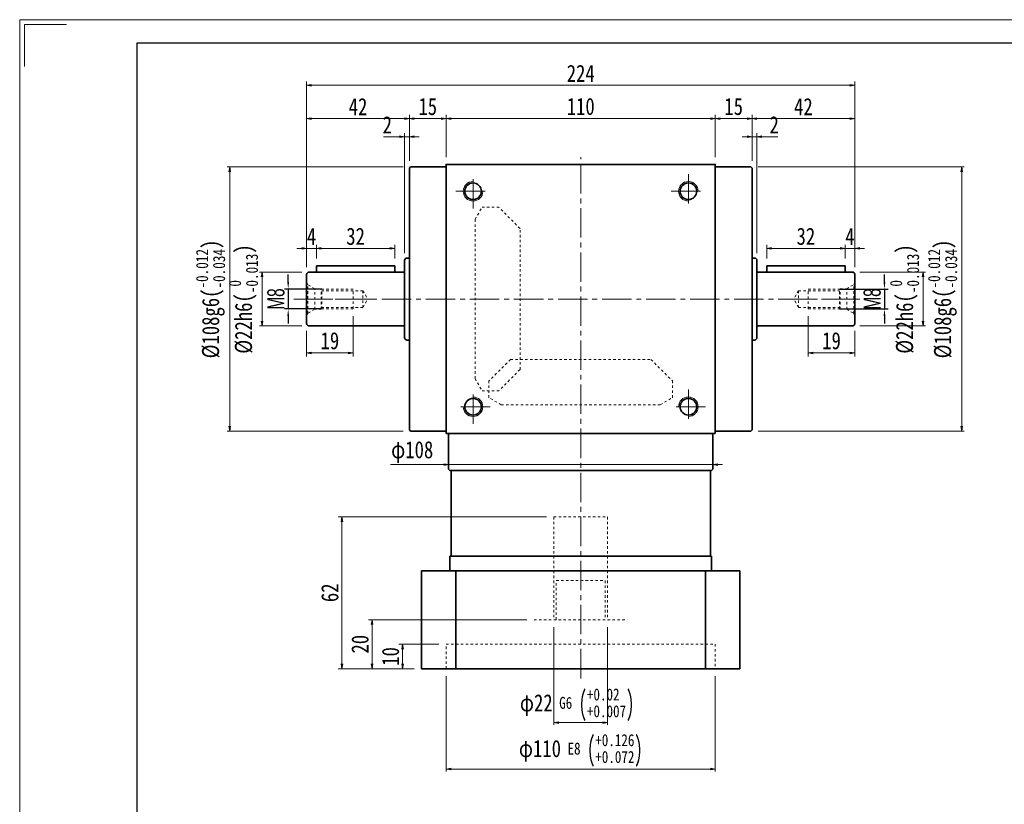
# Model space of a CAD drawing. Header units: millimetres. Extents: x -4 to 824, y 0 to 568.
# Tile 2 of 4: x 0 to 402, y 247 to 568. Entities that reach past the tile are written whole.
import ezdxf

# ---------------------------------------------------------------- set-up
doc = ezdxf.new("R2010")
doc.units = ezdxf.units.MM
doc.linetypes.add('点画线', pattern=[18, 12, -2, 2, -2])
doc.linetypes.add('虚线', pattern=[2, 1, -1])
for name, color, linetype, lineweight in [('中心线层', 1, '点画线', 18), ('图框_外框线', 7, 'Continuous', 18), ('尺寸线层', 3, 'Continuous', 18), ('粗实线层', 7, 'Continuous', 35)]:
    doc.layers.add(name, color=color, linetype=linetype, lineweight=lineweight)
doc.styles.add('宋体', font='txt', dxfattribs={"width": 0.8})
doc.styles.add('标准', font='txt', dxfattribs={"width": 0.667})
doc.dimstyles.new('a4-1-1', dxfattribs={"dimtxt": 3, "dimasz": 3, "dimexe": 1.5, "dimexo": 0, "dimgap": 0.5, "dimtad": 1, "dimdec": 3, "dimdsep": 46, "dimtxsty": '标准', "dimblk": '_CAXARROW', "dimcen": 0, "dimdle": 4, "dimazin": 2, "dimtfac": 0.707107, "dimtdec": 3, "dimtix": 1, "dimtmove": 2, "dimatfit": 3, "dimfxl": 0, "dimfrac": 2, "dimtolj": 1, "dimtzin": 0, "dimarcsym": 0})
doc.dimstyles.new('A水平标注$0', dxfattribs={"dimtxt": 3.5, "dimasz": 2, "dimexe": 1.5, "dimexo": 3, "dimgap": 1.1, "dimtad": 1, "dimtoh": 1, "dimdec": 4, "dimdsep": 46, "dimtxsty": '宋体', "dimblk": 'OPEN', "dimcen": 3, "dimclrd": 3, "dimclre": 3, "dimclrt": 6, "dimadec": 0, "dimazin": 0, "dimtm": 1e-09, "dimtfac": 1, "dimtdec": 4, "dimtix": 1, "dimtmove": 0, "dimatfit": 3, "dimldrblk": 'OPEN', "dimfxl": 0, "dimlwd": 13, "dimlwe": 13, "dimarcsym": 0})
doc.dimstyles.new('D直径标注φ25', dxfattribs={"dimtxt": 3.5, "dimasz": 2, "dimexe": 1, "dimexo": 3, "dimtad": 1, "dimtoh": 1, "dimdec": 1, "dimdsep": 46, "dimtxsty": '宋体', "dimblk": 'OPEN', "dimcen": 3, "dimclrd": 3, "dimclre": 3, "dimclrt": 130, "dimadec": 0, "dimazin": 0, "dimtm": 1e-09, "dimtfac": 1, "dimtdec": 1, "dimtmove": 0, "dimatfit": 0, "dimldrblk": 'OPEN', "dimfxl": 0, "dimlwd": 13, "dimlwe": 13, "dimarcsym": 0})

# ---------------------------------------------------------------- blocks, each defined once
blk = doc.blocks.new('m8-11111_1')
at = {"layer": '中心线层', "linetype": '点画线', "lineweight": 18}
blk.add_line((27.67, 0), (-2.1, 0), dxfattribs=at)
at = {"layer": '粗实线层', "color": 6, "linetype": '虚线', "lineweight": 18}
for p, q in [((0, -6.6), (0, 6.6)), ((0, 6.6), (0.43, 5.86)), ((3.3, 4.2), (0.43, 5.86)), ((0.43, -5.86), (0.43, 5.86)), ((6, 4.2), (3.3, 4.2)), ((3.3, -4.2), (3.3, 4.2)), ((6.2, 4), (6, 4.2)), ((6, -4.2), (6, 4.2)), ((19, 4), (6.2, 4)), ((6.2, -4), (6.2, 4)), ((23, 3.4), (6.2, 3.4)), ((19, -4), (19, 4)), ((23, 3.4), (24.96, 0)), ((23, 3.4), (23, -3.4)), ((23, -3.4), (24.96, 0)), ((6.2, -4), (6, -4.2)), ((23, -3.4), (6.2, -3.4)), ((19, -4), (6.2, -4)), ((0, -6.6), (0.43, -5.86)), ((3.3, -4.2), (0.43, -5.86)), ((6, -4.2), (3.3, -4.2))]:
    blk.add_line(p, q, dxfattribs=at)
blk = doc.blocks.new('_Open')
at = {"color": 0, "linetype": 'ByBlock', "lineweight": -2}
for p, q in [((-1, 0.17), (0, 0)), ((-1, -0.17), (0, 0)), ((0, 0), (-1, 0))]:
    blk.add_line(p, q, dxfattribs=at)
blk = doc.blocks.new('*D7')
at = {"layer": 'Defpoints', "color": 0}
for p in [(159.26, 527.5), (159.26, 507.3), (174.26, 508.8)]:
    blk.add_point(p, dxfattribs=at)
at = {"layer": '尺寸线层', "color": 3, "lineweight": 13}
for p, q in [((159.26, 510.3), (159.26, 529)), ((172.26, 527.5), (161.26, 527.5)), ((174.26, 511.8), (174.26, 529))]:
    blk.add_line(p, q, dxfattribs=at)
at = {"layer": '尺寸线层', "color": 3, "lineweight": 13, "xscale": 2, "yscale": 2, "zscale": 2, "rotation": 180}
blk.add_blockref('_Open', (159.26, 527.5), dxfattribs=at)
at = {"layer": '尺寸线层', "color": 3, "lineweight": 13, "xscale": 2, "yscale": 2, "zscale": 2}
blk.add_blockref('_Open', (174.26, 527.5), dxfattribs=at)
at = {"layer": '尺寸线层', "color": 6, "insert": (166.76, 532.4), "char_height": 7, "attachment_point": 5, "style": '宋体'}
blk.add_mtext('15', dxfattribs=at)
blk = doc.blocks.new('*D8')
at = {"layer": 'Defpoints', "color": 0}
for p in [(299.26, 527.5), (284.26, 508.8), (299.26, 507.3)]:
    blk.add_point(p, dxfattribs=at)
at = {"layer": '尺寸线层', "color": 3, "lineweight": 13}
for p, q in [((284.26, 511.8), (284.26, 529)), ((286.26, 527.5), (297.26, 527.5)), ((299.26, 510.3), (299.26, 529))]:
    blk.add_line(p, q, dxfattribs=at)
at = {"layer": '尺寸线层', "color": 3, "lineweight": 13, "xscale": 2, "yscale": 2, "zscale": 2, "rotation": 180}
blk.add_blockref('_Open', (284.26, 527.5), dxfattribs=at)
at = {"layer": '尺寸线层', "color": 3, "lineweight": 13, "xscale": 2, "yscale": 2, "zscale": 2}
blk.add_blockref('_Open', (299.26, 527.5), dxfattribs=at)
at = {"layer": '尺寸线层', "color": 6, "insert": (291.76, 532.4), "char_height": 7, "attachment_point": 5, "style": '宋体'}
blk.add_mtext('15', dxfattribs=at)
blk = doc.blocks.new('*D9')
at = {"layer": 'Defpoints', "color": 0}
for p in [(284.26, 527.5), (174.26, 508.8), (284.26, 508.8)]:
    blk.add_point(p, dxfattribs=at)
at = {"layer": '尺寸线层', "color": 3, "lineweight": 13}
for p, q in [((174.26, 511.8), (174.26, 529)), ((176.26, 527.5), (282.26, 527.5)), ((284.26, 511.8), (284.26, 529))]:
    blk.add_line(p, q, dxfattribs=at)
at = {"layer": '尺寸线层', "color": 3, "lineweight": 13, "xscale": 2, "yscale": 2, "zscale": 2, "rotation": 180}
blk.add_blockref('_Open', (174.26, 527.5), dxfattribs=at)
at = {"layer": '尺寸线层', "color": 3, "lineweight": 13, "xscale": 2, "yscale": 2, "zscale": 2}
blk.add_blockref('_Open', (284.26, 527.5), dxfattribs=at)
at = {"layer": '尺寸线层', "color": 6, "insert": (229.26, 532.42), "char_height": 7, "attachment_point": 5, "style": '宋体'}
blk.add_mtext('110', dxfattribs=at)
blk = doc.blocks.new('*D10')
at = {"layer": 'Defpoints', "color": 0}
for p in [(117.26, 541.11), (117.26, 463.8), (341.26, 463.8)]:
    blk.add_point(p, dxfattribs=at)
at = {"layer": '尺寸线层', "color": 3, "lineweight": 13}
for p, q in [((117.26, 466.8), (117.26, 542.61)), ((339.26, 541.11), (119.26, 541.11)), ((341.26, 466.8), (341.26, 542.61))]:
    blk.add_line(p, q, dxfattribs=at)
at = {"layer": '尺寸线层', "color": 3, "lineweight": 13, "xscale": 2, "yscale": 2, "zscale": 2, "rotation": 180}
blk.add_blockref('_Open', (117.26, 541.11), dxfattribs=at)
at = {"layer": '尺寸线层', "color": 3, "lineweight": 13, "xscale": 2, "yscale": 2, "zscale": 2}
blk.add_blockref('_Open', (341.26, 541.11), dxfattribs=at)
at = {"layer": '尺寸线层', "color": 6, "insert": (229.26, 545.99), "char_height": 7, "attachment_point": 5, "style": '宋体'}
blk.add_mtext('224', dxfattribs=at)
blk = doc.blocks.new('_CAXARROW')
blk.add_hatch(color=0).paths.add_polyline_path([(0, 0), (-1, 0.125), (-1, -0.125)], flags=0)
blk = doc.blocks.new('*D11')
at = {"layer": 'Defpoints', "color": 0}
for p in [(123.46, 457.8), (109.72, 449.8), (123.46, 449.8)]:
    blk.add_point(p, dxfattribs=at)
at = {"layer": '尺寸线层', "color": 0, "lineweight": -2}
for p, q in [((109.72, 460.8), (109.72, 463.8)), ((123.46, 457.8), (108.22, 457.8)), ((109.72, 457.8), (109.72, 449.8)), ((123.46, 449.8), (108.22, 449.8)), ((109.72, 446.8), (109.72, 443.8))]:
    blk.add_line(p, q, dxfattribs=at)
at = {"layer": '尺寸线层', "color": 0, "lineweight": -2, "xscale": 3, "yscale": 3, "zscale": 3}
for p, rotation in [((109.72, 457.8), 270), ((109.72, 449.8), 90)]:
    blk.add_blockref('_CAXARROW', p, dxfattribs=dict(at, rotation=rotation))
at = {"layer": '尺寸线层', "color": 0, "insert": (104.72, 453.8), "char_height": 7, "attachment_point": 5, "rotation": 90, "style": '标准'}
blk.add_mtext('\\A1;M8', dxfattribs=at)
blk = doc.blocks.new('*D12')
at = {"layer": 'Defpoints', "color": 0}
for p in [(118.26, 464.8), (99.02, 442.8), (118.26, 442.8)]:
    blk.add_point(p, dxfattribs=at)
at = {"layer": '尺寸线层', "color": 3, "lineweight": 13}
for p, q in [((115.26, 464.8), (98.02, 464.8)), ((99.02, 462.8), (99.02, 444.8)), ((115.26, 442.8), (98.02, 442.8))]:
    blk.add_line(p, q, dxfattribs=at)
at = {"layer": '尺寸线层', "color": 3, "lineweight": 13, "xscale": 2, "yscale": 2, "zscale": 2}
for p, rotation in [((99.02, 464.8), 90), ((99.02, 442.8), 270)]:
    blk.add_blockref('_Open', p, dxfattribs=dict(at, rotation=rotation))
at = {"layer": '尺寸线层', "color": 130, "insert": (91.43, 453.8), "char_height": 7, "attachment_point": 5, "rotation": 90, "style": '宋体'}
blk.add_mtext('{\\A1;\\A1;%%C22h6({\\H0.707107x;\\S 0^ -0.013;})}', dxfattribs=at)
blk = doc.blocks.new('*D13')
at = {"layer": 'Defpoints', "color": 0}
for p in [(159.76, 507.8), (85.82, 399.8), (159.76, 399.8)]:
    blk.add_point(p, dxfattribs=at)
at = {"layer": '尺寸线层', "color": 3, "lineweight": 13}
for p, q in [((156.76, 507.8), (84.82, 507.8)), ((85.82, 505.8), (85.82, 401.8)), ((156.76, 399.8), (84.82, 399.8))]:
    blk.add_line(p, q, dxfattribs=at)
at = {"layer": '尺寸线层', "color": 3, "lineweight": 13, "xscale": 2, "yscale": 2, "zscale": 2}
for p, rotation in [((85.82, 507.8), 90), ((85.82, 399.8), 270)]:
    blk.add_blockref('_Open', p, dxfattribs=dict(at, rotation=rotation))
at = {"layer": '尺寸线层', "color": 130, "insert": (77.99, 453.8), "char_height": 7, "attachment_point": 5, "rotation": 90, "style": '宋体'}
blk.add_mtext('{\\A1;\\A1;%%C108g6({\\H0.707107x;\\S-0.012^ -0.034;})}', dxfattribs=at)
blk = doc.blocks.new('*D14')
at = {"layer": 'Defpoints', "color": 0}
for p in [(335.06, 457.8), (335.06, 449.8), (353.38, 449.8)]:
    blk.add_point(p, dxfattribs=at)
at = {"layer": '尺寸线层', "color": 0, "lineweight": -2}
for p, q in [((353.38, 460.8), (353.38, 463.8)), ((335.06, 457.8), (354.88, 457.8)), ((353.38, 457.8), (353.38, 449.8)), ((335.06, 449.8), (354.88, 449.8)), ((353.38, 446.8), (353.38, 443.8))]:
    blk.add_line(p, q, dxfattribs=at)
at = {"layer": '尺寸线层', "color": 0, "lineweight": -2, "xscale": 3, "yscale": 3, "zscale": 3}
for p, rotation in [((353.38, 457.8), 270), ((353.38, 449.8), 90)]:
    blk.add_blockref('_CAXARROW', p, dxfattribs=dict(at, rotation=rotation))
at = {"layer": '尺寸线层', "color": 0, "insert": (348.38, 453.8), "char_height": 7, "attachment_point": 5, "rotation": 90, "style": '标准'}
blk.add_mtext('\\A1;M8', dxfattribs=at)
blk = doc.blocks.new('*D15')
at = {"layer": 'Defpoints', "color": 0}
for p in [(340.26, 464.8), (340.26, 442.8), (369.18, 442.8)]:
    blk.add_point(p, dxfattribs=at)
at = {"layer": '尺寸线层', "color": 3, "lineweight": 13}
for p, q in [((343.26, 464.8), (370.18, 464.8)), ((369.18, 462.8), (369.18, 444.8)), ((343.26, 442.8), (370.18, 442.8))]:
    blk.add_line(p, q, dxfattribs=at)
at = {"layer": '尺寸线层', "color": 3, "lineweight": 13, "xscale": 2, "yscale": 2, "zscale": 2}
for p, rotation in [((369.18, 464.8), 90), ((369.18, 442.8), 270)]:
    blk.add_blockref('_Open', p, dxfattribs=dict(at, rotation=rotation))
at = {"layer": '尺寸线层', "color": 130, "insert": (361.58, 453.8), "char_height": 7, "attachment_point": 5, "rotation": 90, "style": '宋体'}
blk.add_mtext('{\\A1;\\A1;%%C22h6({\\H0.707107x;\\S 0^ -0.013;})}', dxfattribs=at)
blk = doc.blocks.new('*D16')
at = {"layer": 'Defpoints', "color": 0}
for p in [(298.76, 507.8), (298.76, 399.8), (384.96, 399.8)]:
    blk.add_point(p, dxfattribs=at)
at = {"layer": '尺寸线层', "color": 3, "lineweight": 13}
for p, q in [((301.76, 507.8), (385.96, 507.8)), ((384.96, 505.8), (384.96, 401.8)), ((301.76, 399.8), (385.96, 399.8))]:
    blk.add_line(p, q, dxfattribs=at)
at = {"layer": '尺寸线层', "color": 3, "lineweight": 13, "xscale": 2, "yscale": 2, "zscale": 2}
for p, rotation in [((384.96, 507.8), 90), ((384.96, 399.8), 270)]:
    blk.add_blockref('_Open', p, dxfattribs=dict(at, rotation=rotation))
at = {"layer": '尺寸线层', "color": 130, "insert": (377.13, 453.8), "char_height": 7, "attachment_point": 5, "rotation": 90, "style": '宋体'}
blk.add_mtext('{\\A1;\\A1;%%C108g6({\\H0.707107x;\\S-0.012^ -0.034;})}', dxfattribs=at)
blk = doc.blocks.new('*D27')
at = {"layer": 'Defpoints', "color": 0}
for p in [(121.26, 474.45), (121.26, 467.3), (117.26, 463.8)]:
    blk.add_point(p, dxfattribs=at)
at = {"layer": '尺寸线层', "color": 3, "lineweight": 13}
for p, q in [((117.26, 466.8), (117.26, 475.95)), ((121.26, 470.3), (121.26, 475.95)), ((115.26, 474.45), (113.26, 474.45)), ((117.26, 474.45), (121.26, 474.45)), ((123.26, 474.45), (125.26, 474.45))]:
    blk.add_line(p, q, dxfattribs=at)
at = {"layer": '尺寸线层', "color": 3, "lineweight": 13, "xscale": 2, "yscale": 2, "zscale": 2}
blk.add_blockref('_Open', (117.26, 474.45), dxfattribs=at)
at = {"layer": '尺寸线层', "color": 3, "lineweight": 13, "xscale": 2, "yscale": 2, "zscale": 2, "rotation": 180}
blk.add_blockref('_Open', (121.26, 474.45), dxfattribs=at)
at = {"layer": '尺寸线层', "color": 6, "insert": (119.26, 479.34), "char_height": 7, "attachment_point": 5, "style": '宋体'}
blk.add_mtext('4', dxfattribs=at)
blk = doc.blocks.new('*D28')
at = {"layer": 'Defpoints', "color": 0}
for p in [(153.26, 474.45), (121.26, 467.3), (153.26, 467.3)]:
    blk.add_point(p, dxfattribs=at)
at = {"layer": '尺寸线层', "color": 3, "lineweight": 13}
for p, q in [((121.26, 470.3), (121.26, 475.95)), ((153.26, 470.3), (153.26, 475.95)), ((123.26, 474.45), (151.26, 474.45))]:
    blk.add_line(p, q, dxfattribs=at)
at = {"layer": '尺寸线层', "color": 3, "lineweight": 13, "xscale": 2, "yscale": 2, "zscale": 2, "rotation": 180}
blk.add_blockref('_Open', (121.26, 474.45), dxfattribs=at)
at = {"layer": '尺寸线层', "color": 3, "lineweight": 13, "xscale": 2, "yscale": 2, "zscale": 2}
blk.add_blockref('_Open', (153.26, 474.45), dxfattribs=at)
at = {"layer": '尺寸线层', "color": 6, "insert": (137.26, 479.37), "char_height": 7, "attachment_point": 5, "style": '宋体'}
blk.add_mtext('32', dxfattribs=at)
blk = doc.blocks.new('*D29')
at = {"layer": 'Defpoints', "color": 0}
for p in [(136.26, 449.8), (117.26, 443.8), (136.26, 431.8)]:
    blk.add_point(p, dxfattribs=at)
at = {"layer": '尺寸线层', "color": 3, "lineweight": 13}
for p, q in [((136.26, 446.8), (136.26, 430.3)), ((117.26, 440.8), (117.26, 430.3)), ((119.26, 431.8), (134.26, 431.8))]:
    blk.add_line(p, q, dxfattribs=at)
at = {"layer": '尺寸线层', "color": 3, "lineweight": 13, "xscale": 2, "yscale": 2, "zscale": 2, "rotation": 180}
blk.add_blockref('_Open', (117.26, 431.8), dxfattribs=at)
at = {"layer": '尺寸线层', "color": 3, "lineweight": 13, "xscale": 2, "yscale": 2, "zscale": 2}
blk.add_blockref('_Open', (136.26, 431.8), dxfattribs=at)
at = {"layer": '尺寸线层', "color": 6, "insert": (126.76, 436.72), "char_height": 7, "attachment_point": 5, "style": '宋体'}
blk.add_mtext('19', dxfattribs=at)
blk = doc.blocks.new('*D30')
at = {"layer": 'Defpoints', "color": 0}
for p in [(337.26, 474.45), (337.26, 467.3), (341.26, 463.8)]:
    blk.add_point(p, dxfattribs=at)
at = {"layer": '尺寸线层', "color": 3, "lineweight": 13}
for p, q in [((337.26, 470.3), (337.26, 475.95)), ((341.26, 466.8), (341.26, 475.95)), ((335.26, 474.45), (333.26, 474.45)), ((341.26, 474.45), (337.26, 474.45)), ((343.26, 474.45), (345.26, 474.45))]:
    blk.add_line(p, q, dxfattribs=at)
at = {"layer": '尺寸线层', "color": 3, "lineweight": 13, "xscale": 2, "yscale": 2, "zscale": 2}
blk.add_blockref('_Open', (337.26, 474.45), dxfattribs=at)
at = {"layer": '尺寸线层', "color": 3, "lineweight": 13, "xscale": 2, "yscale": 2, "zscale": 2, "rotation": 180}
blk.add_blockref('_Open', (341.26, 474.45), dxfattribs=at)
at = {"layer": '尺寸线层', "color": 6, "insert": (339.26, 479.34), "char_height": 7, "attachment_point": 5, "style": '宋体'}
blk.add_mtext('4', dxfattribs=at)
blk = doc.blocks.new('*D31')
at = {"layer": 'Defpoints', "color": 0}
for p in [(305.26, 474.45), (305.26, 467.3), (337.26, 467.3)]:
    blk.add_point(p, dxfattribs=at)
at = {"layer": '尺寸线层', "color": 3, "lineweight": 13}
for p, q in [((305.26, 470.3), (305.26, 475.95)), ((337.26, 470.3), (337.26, 475.95)), ((335.26, 474.45), (307.26, 474.45))]:
    blk.add_line(p, q, dxfattribs=at)
at = {"layer": '尺寸线层', "color": 3, "lineweight": 13, "xscale": 2, "yscale": 2, "zscale": 2, "rotation": 180}
blk.add_blockref('_Open', (305.26, 474.45), dxfattribs=at)
at = {"layer": '尺寸线层', "color": 3, "lineweight": 13, "xscale": 2, "yscale": 2, "zscale": 2}
blk.add_blockref('_Open', (337.26, 474.45), dxfattribs=at)
at = {"layer": '尺寸线层', "color": 6, "insert": (321.26, 479.37), "char_height": 7, "attachment_point": 5, "style": '宋体'}
blk.add_mtext('32', dxfattribs=at)
blk = doc.blocks.new('*D32')
at = {"layer": 'Defpoints', "color": 0}
for p in [(322.26, 449.8), (341.26, 443.8), (322.26, 431.8)]:
    blk.add_point(p, dxfattribs=at)
at = {"layer": '尺寸线层', "color": 3, "lineweight": 13}
for p, q in [((322.26, 446.8), (322.26, 430.3)), ((341.26, 440.8), (341.26, 430.3)), ((339.26, 431.8), (324.26, 431.8))]:
    blk.add_line(p, q, dxfattribs=at)
at = {"layer": '尺寸线层', "color": 3, "lineweight": 13, "xscale": 2, "yscale": 2, "zscale": 2, "rotation": 180}
blk.add_blockref('_Open', (322.26, 431.8), dxfattribs=at)
at = {"layer": '尺寸线层', "color": 3, "lineweight": 13, "xscale": 2, "yscale": 2, "zscale": 2}
blk.add_blockref('_Open', (341.26, 431.8), dxfattribs=at)
at = {"layer": '尺寸线层', "color": 6, "insert": (331.76, 436.72), "char_height": 7, "attachment_point": 5, "style": '宋体'}
blk.add_mtext('19', dxfattribs=at)
blk = doc.blocks.new('*D33')
at = {"layer": 'Defpoints', "color": 0}
for p in [(157.26, 520.09), (159.26, 507.3), (157.26, 469.55)]:
    blk.add_point(p, dxfattribs=at)
at = {"layer": '尺寸线层', "color": 3, "lineweight": 13}
for p, q in [((148.67, 520.09), (153.26, 520.09)), ((153.26, 520.09), (155.26, 520.09)), ((157.26, 472.55), (157.26, 521.59)), ((159.26, 520.09), (157.26, 520.09)), ((159.26, 510.3), (159.26, 521.59)), ((161.26, 520.09), (163.26, 520.09))]:
    blk.add_line(p, q, dxfattribs=at)
at = {"layer": '尺寸线层', "color": 3, "lineweight": 13, "xscale": 2, "yscale": 2, "zscale": 2}
blk.add_blockref('_Open', (157.26, 520.09), dxfattribs=at)
at = {"layer": '尺寸线层', "color": 3, "lineweight": 13, "xscale": 2, "yscale": 2, "zscale": 2, "rotation": 180}
blk.add_blockref('_Open', (159.26, 520.09), dxfattribs=at)
at = {"layer": '尺寸线层', "color": 6, "insert": (150.21, 524.97), "char_height": 7, "attachment_point": 5, "style": '宋体'}
blk.add_mtext('2', dxfattribs=at)
blk = doc.blocks.new('*D34')
at = {"layer": 'Defpoints', "color": 0}
for p in [(159.26, 527.5), (159.26, 507.3), (117.26, 463.8)]:
    blk.add_point(p, dxfattribs=at)
at = {"layer": '尺寸线层', "color": 3, "lineweight": 13}
for p, q in [((117.26, 466.8), (117.26, 529)), ((119.26, 527.5), (157.26, 527.5)), ((159.26, 510.3), (159.26, 529))]:
    blk.add_line(p, q, dxfattribs=at)
at = {"layer": '尺寸线层', "color": 3, "lineweight": 13, "xscale": 2, "yscale": 2, "zscale": 2, "rotation": 180}
blk.add_blockref('_Open', (117.26, 527.5), dxfattribs=at)
at = {"layer": '尺寸线层', "color": 3, "lineweight": 13, "xscale": 2, "yscale": 2, "zscale": 2}
blk.add_blockref('_Open', (159.26, 527.5), dxfattribs=at)
at = {"layer": '尺寸线层', "color": 6, "insert": (138.26, 532.38), "char_height": 7, "attachment_point": 5, "style": '宋体'}
blk.add_mtext('42', dxfattribs=at)
blk = doc.blocks.new('*D35')
at = {"layer": 'Defpoints', "color": 0}
for p in [(301.26, 520.09), (299.26, 507.3), (301.26, 469.55)]:
    blk.add_point(p, dxfattribs=at)
at = {"layer": '尺寸线层', "color": 3, "lineweight": 13}
for p, q in [((297.26, 520.09), (295.26, 520.09)), ((299.26, 510.3), (299.26, 521.59)), ((299.26, 520.09), (301.26, 520.09)), ((301.26, 472.55), (301.26, 521.59)), ((305.26, 520.09), (303.26, 520.09)), ((309.86, 520.09), (305.26, 520.09))]:
    blk.add_line(p, q, dxfattribs=at)
at = {"layer": '尺寸线层', "color": 3, "lineweight": 13, "xscale": 2, "yscale": 2, "zscale": 2}
blk.add_blockref('_Open', (299.26, 520.09), dxfattribs=at)
at = {"layer": '尺寸线层', "color": 3, "lineweight": 13, "xscale": 2, "yscale": 2, "zscale": 2, "rotation": 180}
blk.add_blockref('_Open', (301.26, 520.09), dxfattribs=at)
at = {"layer": '尺寸线层', "color": 6, "insert": (308.31, 524.97), "char_height": 7, "attachment_point": 5, "style": '宋体'}
blk.add_mtext('2', dxfattribs=at)
blk = doc.blocks.new('*D36')
at = {"layer": 'Defpoints', "color": 0}
for p in [(299.26, 527.5), (299.26, 507.3), (341.26, 463.8)]:
    blk.add_point(p, dxfattribs=at)
at = {"layer": '尺寸线层', "color": 3, "lineweight": 13}
for p, q in [((299.26, 510.3), (299.26, 529)), ((339.26, 527.5), (301.26, 527.5)), ((341.26, 466.8), (341.26, 529))]:
    blk.add_line(p, q, dxfattribs=at)
at = {"layer": '尺寸线层', "color": 3, "lineweight": 13, "xscale": 2, "yscale": 2, "zscale": 2, "rotation": 180}
blk.add_blockref('_Open', (299.26, 527.5), dxfattribs=at)
at = {"layer": '尺寸线层', "color": 3, "lineweight": 13, "xscale": 2, "yscale": 2, "zscale": 2}
blk.add_blockref('_Open', (341.26, 527.5), dxfattribs=at)
at = {"layer": '尺寸线层', "color": 6, "insert": (320.26, 532.38), "char_height": 7, "attachment_point": 5, "style": '宋体'}
blk.add_mtext('42', dxfattribs=at)
blk = doc.blocks.new('*D37')
at = {"layer": 'Defpoints', "color": 0}
for p in [(156.49, 312.8), (174.26, 312.8), (164.26, 302.8)]:
    blk.add_point(p, dxfattribs=at)
at = {"layer": '尺寸线层', "color": 3, "lineweight": 13}
for p, q in [((171.26, 312.8), (154.99, 312.8)), ((156.49, 304.8), (156.49, 310.8)), ((161.26, 302.8), (154.99, 302.8))]:
    blk.add_line(p, q, dxfattribs=at)
at = {"layer": '尺寸线层', "color": 3, "lineweight": 13, "xscale": 2, "yscale": 2, "zscale": 2}
for p, rotation in [((156.49, 312.8), 90), ((156.49, 302.8), 270)]:
    blk.add_blockref('_Open', p, dxfattribs=dict(at, rotation=rotation))
at = {"layer": '尺寸线层', "color": 6, "insert": (151.56, 307.8), "char_height": 7, "attachment_point": 5, "rotation": 90, "style": '宋体'}
blk.add_mtext('10', dxfattribs=at)
blk = doc.blocks.new('*D38')
at = {"layer": 'Defpoints', "color": 0}
for p in [(131.7, 364.8), (218.26, 364.8), (164.26, 302.8)]:
    blk.add_point(p, dxfattribs=at)
at = {"layer": '尺寸线层', "color": 3, "lineweight": 13}
for p, q in [((215.26, 364.8), (130.2, 364.8)), ((131.7, 304.8), (131.7, 362.8)), ((161.26, 302.8), (130.2, 302.8))]:
    blk.add_line(p, q, dxfattribs=at)
at = {"layer": '尺寸线层', "color": 3, "lineweight": 13, "xscale": 2, "yscale": 2, "zscale": 2}
for p, rotation in [((131.7, 364.8), 90), ((131.7, 302.8), 270)]:
    blk.add_blockref('_Open', p, dxfattribs=dict(at, rotation=rotation))
at = {"layer": '尺寸线层', "color": 6, "insert": (126.78, 333.8), "char_height": 7, "attachment_point": 5, "rotation": 90, "style": '宋体'}
blk.add_mtext('62', dxfattribs=at)
blk = doc.blocks.new('*D39')
at = {"layer": 'Defpoints', "color": 0}
for p in [(175.26, 389.57), (283.26, 389.24), (283.26, 386.14)]:
    blk.add_point(p, dxfattribs=at)
at = {"layer": '尺寸线层', "color": 3, "lineweight": 13}
for p, q in [((175.26, 386.57), (175.26, 385.14)), ((151.58, 386.14), (170.69, 386.14)), ((170.69, 386.14), (173.26, 386.14)), ((175.26, 386.14), (283.26, 386.14)), ((283.26, 386.24), (283.26, 385.14)), ((285.26, 386.14), (287.26, 386.14))]:
    blk.add_line(p, q, dxfattribs=at)
at = {"layer": '尺寸线层', "color": 3, "lineweight": 13, "xscale": 2, "yscale": 2, "zscale": 2}
blk.add_blockref('_Open', (175.26, 386.14), dxfattribs=at)
at = {"layer": '尺寸线层', "color": 3, "lineweight": 13, "xscale": 2, "yscale": 2, "zscale": 2, "rotation": 180}
blk.add_blockref('_Open', (283.26, 386.14), dxfattribs=at)
at = {"layer": '尺寸线层', "color": 130, "insert": (160.39, 391.3), "char_height": 7, "attachment_point": 5, "style": '宋体'}
blk.add_mtext('φ108', dxfattribs=at)
blk = doc.blocks.new('*D43')
at = {"layer": 'Defpoints', "color": 0}
for p in [(144.03, 322.8), (210.24, 322.8), (164.26, 302.8)]:
    blk.add_point(p, dxfattribs=at)
at = {"layer": '尺寸线层', "color": 3, "lineweight": 13}
for p, q in [((207.24, 322.8), (142.53, 322.8)), ((144.03, 304.8), (144.03, 320.8)), ((161.26, 302.8), (142.53, 302.8))]:
    blk.add_line(p, q, dxfattribs=at)
at = {"layer": '尺寸线层', "color": 3, "lineweight": 13, "xscale": 2, "yscale": 2, "zscale": 2}
for p, rotation in [((144.03, 322.8), 90), ((144.03, 302.8), 270)]:
    blk.add_blockref('_Open', p, dxfattribs=dict(at, rotation=rotation))
at = {"layer": '尺寸线层', "color": 6, "insert": (139.11, 312.8), "char_height": 7, "attachment_point": 5, "rotation": 90, "style": '宋体'}
blk.add_mtext('20', dxfattribs=at)
blk = doc.blocks.new('*D46')
at = {"color": 3, "lineweight": 13}
for p, q in [((218.26, 319.8), (218.26, 279.81)), ((240.26, 319.8), (240.26, 279.81)), ((220.26, 280.81), (238.26, 280.81))]:
    blk.add_line(p, q, dxfattribs=at)
at = {"layer": 'Defpoints', "color": 0}
for p in [(218.26, 322.8), (240.26, 322.8), (240.26, 280.81)]:
    blk.add_point(p, dxfattribs=at)
at = {"color": 3, "lineweight": 13, "xscale": 2, "yscale": 2, "zscale": 2, "rotation": 180}
blk.add_blockref('_Open', (218.26, 280.81), dxfattribs=at)
at = {"color": 3, "lineweight": 13, "xscale": 2, "yscale": 2, "zscale": 2}
blk.add_blockref('_Open', (240.26, 280.81), dxfattribs=at)
at = {"color": 130, "insert": (227.76, 288.03), "char_height": 7, "attachment_point": 5, "style": '宋体'}
blk.add_mtext('{\\A1;φ22{}{{\\H0.7x;\\C2; G6 {\\H2x;\\W0.5;(}\\S+0.02^ +0.007;{\\H2x;\\W0.5;)}}}}', dxfattribs=at)
blk = doc.blocks.new('*D47')
at = {"color": 3, "lineweight": 13}
for p, q in [((174.26, 299.8), (174.26, 260.78)), ((284.26, 299.8), (284.26, 260.78)), ((176.26, 261.78), (282.26, 261.78))]:
    blk.add_line(p, q, dxfattribs=at)
at = {"layer": 'Defpoints', "color": 0}
for p in [(174.26, 302.8), (284.26, 302.8), (284.26, 261.78)]:
    blk.add_point(p, dxfattribs=at)
at = {"color": 3, "lineweight": 13, "xscale": 2, "yscale": 2, "zscale": 2, "rotation": 180}
blk.add_blockref('_Open', (174.26, 261.78), dxfattribs=at)
at = {"color": 3, "lineweight": 13, "xscale": 2, "yscale": 2, "zscale": 2}
blk.add_blockref('_Open', (284.26, 261.78), dxfattribs=at)
at = {"color": 130, "insert": (229.26, 269.37), "char_height": 7, "attachment_point": 5, "style": '宋体'}
blk.add_mtext('{\\A1;φ110{}{{\\H0.7x;\\C2; E8 {\\H2x;\\W0.5;(}\\S+0.126^ +0.072;{\\H2x;\\W0.5;)}}}}', dxfattribs=at)

msp = doc.modelspace()

# ---------------------------------------------------------------- linework, layer by layer
at = {"layer": '中心线层'}
for p, q in [((229.26257, 298.85464), (229.26257, 511.79808)), ((185.26257, 490.79808), (185.26257, 504.79808)), ((273.26257, 504.79808), (273.26257, 490.79808)), ((178.26257, 497.79808), (192.26257, 497.79808)), ((266.26257, 497.79808), (280.26257, 497.79808)), ((111.98625, 453.79808), (343.36257, 453.79808)), ((185.26257, 402.79808), (185.26257, 416.79808)), ((273.26257, 416.79808), (273.26257, 402.79808)), ((192.26257, 409.79808), (178.26257, 409.79808)), ((280.26257, 409.79808), (266.26257, 409.79808))]:
    msp.add_line(p, q, dxfattribs=at)
at = {"layer": '图框_外框线', "color": 3}
msp.add_lwpolyline([(0, 0), (803.06822, 0), (803.06822, 567.88396), (0, 567.88396)], close=True, dxfattribs=at)
msp.add_lwpolyline([(1.91207, 548.76329), (1.91207, 565.97189), (19.12067, 565.97189)], dxfattribs=at)
at = {"layer": '图框_外框线', "color": 3, "lineweight": 25}
msp.add_lwpolyline([(47.80168, 9.56034), (793.50789, 9.56034), (793.50789, 558.32362), (47.80168, 558.32362)], close=True, dxfattribs=at)
at = {"layer": '粗实线层'}
for p, q in [((159.76257, 507.79808), (159.26257, 507.29808)), ((159.26257, 507.29808), (159.26257, 400.29808)), ((174.26257, 507.79808), (159.76257, 507.79808)), ((284.26257, 507.79808), (298.76257, 507.79808)), ((298.76257, 507.79808), (299.26257, 507.29808)), ((299.26257, 507.29808), (299.26257, 400.29808)), ((121.26257, 467.29808), (121.26257, 464.79808)), ((121.26257, 467.29808), (153.26257, 467.29808)), ((153.26257, 467.29808), (153.26257, 464.79808)), ((157.26257, 469.54808), (157.26257, 438.04808)), ((159.26257, 470.54808), (158.26257, 470.54808)), ((299.26257, 470.54808), (300.26257, 470.54808)), ((301.26257, 469.54808), (301.26257, 438.04808)), ((337.26257, 467.29808), (305.26257, 467.29808)), ((305.26257, 467.29808), (305.26257, 464.79808)), ((337.26257, 467.29808), (337.26257, 464.79808)), ((117.26257, 463.79808), (117.26257, 443.79808)), ((157.26257, 464.79808), (118.26257, 464.79808)), ((301.26257, 464.79808), (340.26257, 464.79808)), ((341.26257, 463.79808), (341.26257, 443.79808)), ((157.26257, 442.79808), (118.26257, 442.79808)), ((301.26257, 442.79808), (340.26257, 442.79808)), ((159.26257, 437.04808), (158.26257, 437.04808)), ((299.26257, 437.04808), (300.26257, 437.04808)), ((159.26257, 400.29808), (159.76257, 399.79808)), ((174.26257, 399.79808), (159.76257, 399.79808)), ((175.76257, 398.79808), (175.26257, 398.29808)), ((282.76257, 398.79808), (283.26257, 398.29808)), ((284.26257, 399.79808), (298.76257, 399.79808)), ((299.26257, 400.29808), (298.76257, 399.79808)), ((175.26257, 398.29808), (175.26257, 384.29808)), ((283.26257, 398.29808), (283.26257, 384.29808)), ((175.76257, 383.79808), (175.26257, 384.29808)), ((175.76257, 383.79808), (282.76257, 383.79808)), ((176.26257, 348.79808), (176.26257, 383.79808)), ((282.26257, 348.79808), (282.26257, 383.79808)), ((282.76257, 383.79808), (283.26257, 384.29808)), ((175.76257, 348.79808), (282.76257, 348.79808)), ((175.76257, 342.79808), (175.76257, 348.79808)), ((282.76257, 342.79808), (282.76257, 348.79808)), ((164.26257, 342.79808), (164.26257, 302.79808)), ((164.26257, 342.79808), (294.26257, 342.79808)), ((178.21454, 302.79808), (178.21454, 342.79808)), ((280.31061, 302.79808), (280.31061, 342.79808)), ((294.26257, 342.79808), (294.26257, 302.79808)), ((164.26257, 302.79808), (294.26257, 302.79808))]:
    msp.add_line(p, q, dxfattribs=at)
at = {"layer": '粗实线层', "color": 6, "linetype": '虚线', "lineweight": 18}
for p, q in [((186.06257, 486.29808), (188.94933, 491.29808)), ((188.94933, 491.29808), (195.77522, 491.29808)), ((204.46257, 482.61073), (195.77522, 491.29808)), ((186.06257, 486.29808), (186.06257, 421.29808)), ((204.46257, 424.98544), (204.46257, 482.61073)), ((200.54993, 429.09808), (191.76257, 420.31073)), ((200.54993, 429.09808), (257.97522, 429.09808)), ((257.97522, 429.09808), (266.76257, 420.31073)), ((204.46257, 424.98544), (195.77522, 416.29808)), ((186.06257, 421.29808), (188.94933, 416.29808)), ((191.76257, 413.48484), (191.76257, 420.31073)), ((266.76257, 413.48484), (266.76257, 420.31073)), ((188.94933, 416.29808), (195.77522, 416.29808)), ((196.76257, 410.59808), (191.76257, 413.48484)), ((261.76257, 410.59808), (196.76257, 410.59808)), ((261.76257, 410.59808), (266.76257, 413.48484)), ((218.26257, 364.79808), (218.26257, 322.79808)), ((218.26257, 364.79808), (240.26257, 364.79808)), ((240.26257, 364.79808), (240.26257, 322.79808)), ((219.26257, 322.79808), (219.26257, 338.79808)), ((219.26257, 338.79808), (239.26257, 338.79808)), ((239.26257, 338.79808), (239.26257, 322.79808)), ((210.23568, 322.79808), (248.28947, 322.79808)), ((174.26257, 302.79808), (174.26257, 312.79808)), ((174.26257, 312.79808), (284.26257, 312.79808)), ((284.26257, 312.79808), (284.26257, 302.79808))]:
    msp.add_line(p, q, dxfattribs=at)
at = {"layer": '粗实线层'}
for points in [[(174.26257, 398.79808), (174.26257, 508.79808)], [(174.26257, 508.19808), (174.26257, 508.79808), (284.26257, 508.79808), (284.26257, 508.19808)], [(284.26257, 398.79808), (284.26257, 508.79808)], [(284.26257, 398.79808), (174.26257, 398.79808)]]:
    msp.add_lwpolyline(points, dxfattribs=at)
for centre in [(185.26257, 497.79808), (273.26257, 497.79808), (185.26257, 409.79808), (273.26257, 409.79808)]:
    msp.add_circle(centre, 3.4, dxfattribs=at)
at = {"layer": '粗实线层', "lineweight": 18}
for centre, start, end in [((185.26257, 497.79808), 90, 360), ((273.26257, 497.79808), 0, 270), ((185.26257, 409.79808), 180, 90), ((273.26257, 409.79808), 270, 180)]:
    msp.add_arc(centre, 4, start, end, dxfattribs=at)
at = {"layer": '粗实线层'}
for centre, start, end in [((158.26257, 469.54808), 90, 180), ((300.26257, 469.54808), 0, 90), ((118.26257, 463.79808), 90, 180), ((340.26257, 463.79808), 0, 90), ((118.26257, 443.79808), 180, 270), ((340.26257, 443.79808), 270, 0), ((158.26257, 438.04808), 180, 270), ((300.26257, 438.04808), 270, 0)]:
    msp.add_arc(centre, 1, start, end, dxfattribs=at)

# ---------------------------------------------------------------- block references
msp.add_blockref('m8-11111_1', (117.26257, 453.79808), dxfattribs=at)
at = {"layer": '粗实线层', "xscale": -1}
msp.add_blockref('m8-11111_1', (341.26257, 453.79808), dxfattribs=at)

# ---------------------------------------------------------------- dimensions: what is measured, and where the dimension line sits
dim = msp.add_linear_dim(base=(240.26257, 280.80995), p1=(218.26257, 322.79808), p2=(240.26257, 322.79808), text='{\\A1;φ<>{}{{\\H0.7x;\\C2; G6 {\\H2x;\\W0.5;(}\\S+0.02^ +0.007;{\\H2x;\\W0.5;)}}}}', dimstyle='D直径标注φ25', override={"dimtxt": 7, "dimgap": 0.625, "dimtad": 1, "dimdec": 1, "dimlfac": 1, "dimpost": '<>', "dimse1": 0, "dimse2": 0, "dimsd1": 0, "dimsd2": 0, "dimtol": 0, "dimlim": 0, "dimtp": 0.02, "dimtm": -0.007, "dimtdec": 4, "dimtofl": 1, "dimtvp": 0.1})
dim.commit()
dim.dimension.update_dxf_attribs({"geometry": '*D46', "text_midpoint": (227.76134, 280.80995), "dimtype": 160})
dim = msp.add_linear_dim(base=(284.26257, 261.77668), p1=(174.26257, 302.79808), p2=(284.26257, 302.79808), text='{\\A1;φ<>{}{{\\H0.7x;\\C2; E8 {\\H2x;\\W0.5;(}\\S+0.126^ +0.072;{\\H2x;\\W0.5;)}}}}', dimstyle='D直径标注φ25', override={"dimtxt": 7, "dimgap": 1, "dimtad": 1, "dimjust": 0, "dimdec": 1, "dimlfac": 1, "dimpost": '<>', "dimse1": 0, "dimse2": 0, "dimsd1": 0, "dimsd2": 0, "dimtol": 0, "dimlim": 0, "dimtp": 0.126, "dimtm": -0.072, "dimtdec": 4, "dimtofl": 1, "dimtvp": 0.1})
dim.commit()
dim.dimension.update_dxf_attribs({"geometry": '*D47', "text_midpoint": (229.26257, 269.3716)})
at = {"layer": '尺寸线层'}
for base, p1, p2, picture, middle in [((117.26257, 541.10629), (341.26257, 463.79808), (117.26257, 463.79808), '*D10', (229.26257, 545.98897)), ((159.26257, 527.49822), (117.26257, 463.79808), (159.26257, 507.29808), '*D34', (138.26257, 532.3809)), ((159.26257, 527.49822), (174.26257, 508.79808), (159.26257, 507.29808), '*D7', (166.76257, 532.40046)), ((284.26257, 527.49822), (174.26257, 508.79808), (284.26257, 508.79808), '*D9', (229.26257, 532.42001)), ((299.26257, 527.49822), (284.26257, 508.79808), (299.26257, 507.29808), '*D8', (291.76257, 532.40046)), ((299.26257, 527.49822), (341.26257, 463.79808), (299.26257, 507.29808), '*D36', (320.26257, 532.3809)), ((121.26257, 474.45297), (117.26257, 463.79808), (121.26257, 467.29808), '*D27', (119.26257, 479.33565)), ((153.26257, 474.45297), (121.26257, 467.29808), (153.26257, 467.29808), '*D28', (137.26257, 479.37475)), ((305.26257, 474.45297), (337.26257, 467.29808), (305.26257, 467.29808), '*D31', (321.26257, 479.37475)), ((337.26257, 474.45297), (341.26257, 463.79808), (337.26257, 467.29808), '*D30', (339.26257, 479.33565)), ((136.26257, 431.79808), (117.26257, 443.79808), (136.26257, 449.79808), '*D29', (126.76257, 436.71987)), ((322.26257, 431.79808), (341.26257, 443.79808), (322.26257, 449.79808), '*D32', (331.76257, 436.71987))]:
    dim = msp.add_linear_dim(base=base, p1=p1, p2=p2, dimstyle='A水平标注$0', override={"dimtxt": 7, "dimgap": 1.5, "dimblk": 'Open', "dimtfill": 1, "dimtfillclr": 256}, dxfattribs=at)
    dim.commit()
    dim.dimension.update_dxf_attribs({"geometry": picture, "text_midpoint": middle})
for base, p1, p2, dimstyle, override, picture, middle in [((157.26257, 520.08548), (159.26257, 507.29808), (157.26257, 469.54808), 'A水平标注$0', {"dimtxt": 7, "dimgap": 1.5, "dimblk": 'Open', "dimtfill": 1, "dimtfillclr": 256}, '*D33', (150.21397, 520.08548)), ((301.26257, 520.08548), (299.26257, 507.29808), (301.26257, 469.54808), 'A水平标注$0', {"dimtxt": 7, "dimgap": 1.5, "dimblk": 'Open', "dimtfill": 1, "dimtfillclr": 256}, '*D35', (308.31118, 520.08548)), ((283.26257, 386.1442), (175.26257, 389.56845), (283.26257, 389.23755), 'D直径标注φ25', {"dimtxt": 7, "dimgap": 1.5, "dimpost": 'φ<>', "dimblk": 'Open', "dimtfill": 1, "dimtfillclr": 256}, '*D39', (160.38827, 386.1442))]:
    dim = msp.add_linear_dim(base=base, p1=p1, p2=p2, dimstyle=dimstyle, override=override, dxfattribs=at)
    dim.commit()
    dim.dimension.update_dxf_attribs({"geometry": picture, "text_midpoint": middle, "dimtype": 160})
for base, p1, p2, picture, middle in [((85.8225, 399.79808), (159.76257, 507.79808), (159.76257, 399.79808), '*D13', (77.9936, 453.79808)), ((384.96042, 399.79808), (298.76257, 507.79808), (298.76257, 399.79808), '*D16', (377.13151, 453.79808))]:
    dim = msp.add_linear_dim(base=base, p1=p1, p2=p2, angle=270, text='{\\A1;\\A1;%%C108g6({\\H0.707107x;\\S-0.012^ -0.034;})}', dimstyle='D直径标注φ25', override={"dimtxt": 7, "dimgap": 1.5, "dimpost": 'φ<>', "dimtp": -0.012, "dimtm": 0.034, "dimtdec": 3, "dimtzin": 8}, dxfattribs=at)
    dim.commit()
    dim.dimension.update_dxf_attribs({"geometry": picture, "text_midpoint": middle})
for base, p1, p2, picture, middle in [((99.0225, 442.79808), (118.26257, 464.79808), (118.26257, 442.79808), '*D12', (99.0225, 453.79808)), ((369.17542, 442.79808), (340.26257, 464.79808), (340.26257, 442.79808), '*D15', (369.17542, 453.79808))]:
    dim = msp.add_linear_dim(base=base, p1=p1, p2=p2, angle=270, text='{\\A1;\\A1;%%C22h6({\\H0.707107x;\\S 0^ -0.013;})}', dimstyle='D直径标注φ25', override={"dimtxt": 7, "dimgap": 1.5, "dimpost": 'φ<>', "dimtp": 0, "dimtm": 0.013, "dimtdec": 3, "dimtzin": 8}, dxfattribs=at)
    dim.commit()
    dim.dimension.update_dxf_attribs({"geometry": picture, "text_midpoint": middle, "dimtype": 160})
for base, p1, p2, angle, dimstyle, override, picture, middle in [((109.72392, 449.79808), (123.46257, 457.79808), (123.46257, 449.79808), 270, 'a4-1-1', {"dimtxt": 7, "dimgap": 1.5, "dimpost": 'M<>', "dimsah": 1, "dimtfill": 1, "dimtzin": 0}, '*D11', (104.72392, 453.79808)), ((353.37998, 449.79808), (335.06257, 457.79808), (335.06257, 449.79808), 270, 'a4-1-1', {"dimtxt": 7, "dimgap": 1.5, "dimpost": 'M<>', "dimsah": 1, "dimtfill": 1, "dimtzin": 0}, '*D14', (348.37998, 453.79808)), ((131.70484, 364.79808), (164.26257, 302.79808), (218.26257, 364.79808), 90, 'A水平标注$0', {"dimtxt": 7, "dimgap": 1.5, "dimblk": 'Open', "dimtfill": 1, "dimtfillclr": 256}, '*D38', (126.78305, 333.79808)), ((144.0301, 322.79808), (164.26257, 302.79808), (210.23568, 322.79808), 90, 'A水平标注$0', {"dimtxt": 7, "dimgap": 1.5, "dimblk": 'Open', "dimtfill": 1, "dimtfillclr": 256}, '*D43', (139.10831, 312.79808)), ((156.48523, 312.79808), (164.26257, 302.79808), (174.26257, 312.79808), 90, 'A水平标注$0', {"dimtxt": 7, "dimgap": 1.5, "dimblk": 'Open', "dimtfill": 1, "dimtfillclr": 256}, '*D37', (151.56345, 307.79808))]:
    dim = msp.add_linear_dim(base=base, p1=p1, p2=p2, angle=angle, dimstyle=dimstyle, override=override, dxfattribs=at)
    dim.commit()
    dim.dimension.update_dxf_attribs({"geometry": picture, "text_midpoint": middle})

doc.saveas('drawing.dxf')
